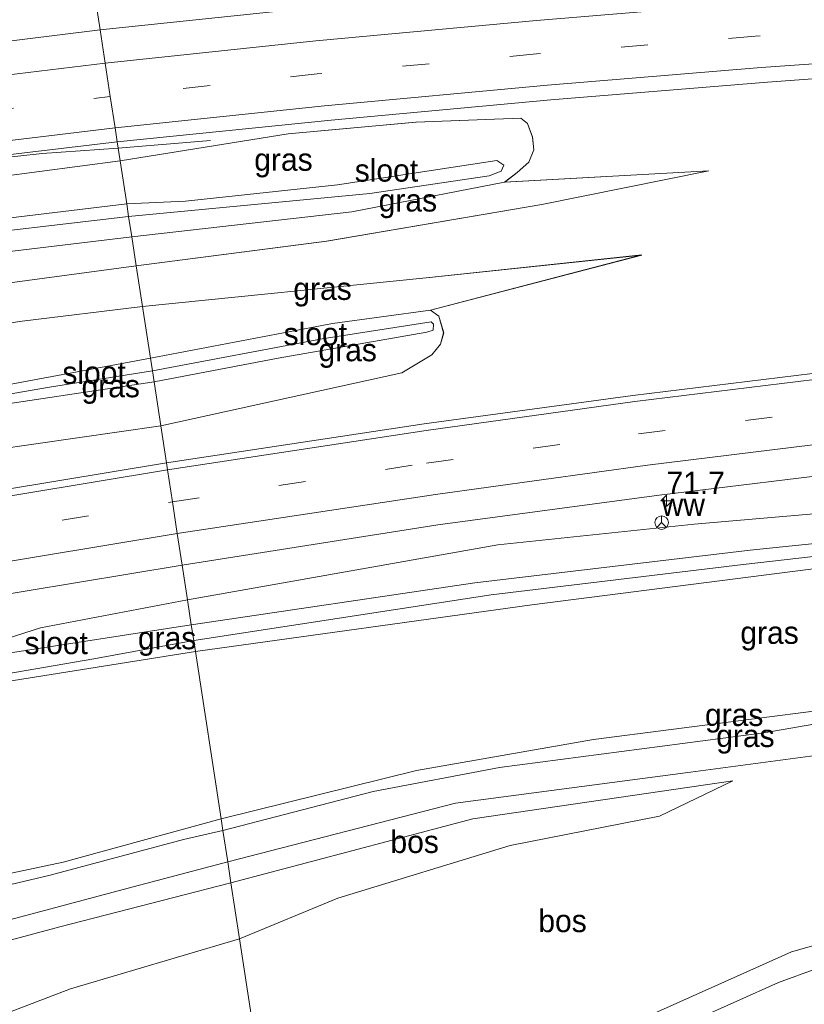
# Model space of a CAD drawing. Header units: millimetres. Extents: x 180000 to 190000, y 466229 to 468626.
# Tile 98 of 202: x 183772 to 183860, y 468423 to 468533. Entities that reach past the tile are written whole.
import ezdxf
from ezdxf.enums import TextEntityAlignment as Align

# ---------------------------------------------------------------- set-up
doc = ezdxf.new("R2010")
doc.units = ezdxf.units.MM
doc.linetypes.add('39strp', pattern=[12, 3, -9])
for name, color, linetype, lineweight in [('af-bs-rasterhekwerk', 8, 'hekwerk', 18), ('as-bs-kilometr', 13, 'Continuous', 18), ('bp-b5-bos', 93, 'Continuous', 18), ('bp-b5-grasland', 93, 'Continuous', 18), ('bw-bs-rona', 8, 'Continuous', 18), ('gr-bs-geleiderail', 213, 'geleiderail', 18), ('gw-bs-insteekwatergang', 93, 'Continuous', 18), ('gw-bs-kruinlijn', 93, 'Continuous', 18), ('gw-bs-teenlijn', 93, 'Continuous', 18), ('mk-bs-39streep 0.15', 8, '39strp', 18), ('mk-bs-streep 0.15', 8, 'Continuous', 18), ('og-b5-water', 153, 'Continuous', 18), ('og-bs-hulpgeometrie', 53, 'Continuous', 18), ('vh-b5-verh_soort', 8, 'Continuous', 18)]:
    doc.layers.add(name, color=color, linetype=linetype, lineweight=lineweight)
doc.styles.add('rtw_iso', font='iso-rtw.shx')
doc.linetypes.add('geleiderail', pattern='A,2,-1,[175,RTW.shx,S=0.5,R=0,X=0,Y=0],-1', length=4)
doc.linetypes.add('hekwerk', pattern='A,7,-1.5,[1,RTW.shx,S=0.75,R=0,X=0,Y=0],-1.5', length=10)

# ---------------------------------------------------------------- blocks, each defined once
blk = doc.blocks.new('wegwijzer')
for q in [(-0.53, -0.53), (0, 0.75), (0.53, -0.53)]:
    blk.add_line((0, 0), q)
blk.add_circle((0, 0), 0.75)
blk = doc.blocks.new('dtbattr')
at = {"style": 'rtw_iso'}
blk.add_attdef('TAG', (0.59, 0.87), '', height=2.5, dxfattribs=at)
blk = doc.blocks.new('dtbattr-r')
at = {"style": 'rtw_iso'}
blk.add_attdef('TAG', text='', height=2.5, dxfattribs=at).set_placement((0, 0), align=Align.MIDDLE_CENTER)
blk = doc.blocks.new('d33az_ACAD_1_FMEBLOCK85')
at = {"layer": 'bp-b5-grasland'}
blk.add_polyline3d([(-65.32, -13.34, 38.99), (-88.97, -16.23, 38.95), (-112.22, -19.37, 38.96), (-140.92, -23.73, 38.83), (-141.55, -19.59, 38.63), (-114.7, -13.71, 38.51), (-111.35, -11.71, 38.48), (-110.4, -10.52, 38.46), (-110.04, -9.23, 38.42), (-110.58, -7.41, 38.4), (-111.53, -6.73, 38.5), (-87.98, -0.58, 38.27), (-111.99, -3.11, 38.93), (-143.58, -6.33, 39.77), (-144.28, -1.79, 39.6), (-123.07, 0.95, 39.2), (-99.12, 5.05, 38.86), (-80.51, 8.81, 38.43), (-103.25, 7.54, 38.76), (-101.85, 8.61, 38.8), (-100.56, 9.75, 38.74), (-100.02, 11.14, 38.6), (-100.15, 12.56, 38.68), (-100.72, 14.06, 38.75), (-101.46, 14.67, 38.76), (-113.12, 14.23, 38.75), (-127.37, 12.91, 38.79), (-146.08, 9.91, 38.71), (-146.4, 12.03, 38.75), (-122.56, 14.43, 38.8), (-98.1, 16.7, 38.81), (-73.98, 18.68, 38.84), (-49.83, 20.44, 38.86)], dxfattribs=at)
blk = doc.blocks.new('d33az_ACAD_1_FMEBLOCK103')
at = {"layer": 'bp-b5-grasland'}
blk.add_polyline3d([(42.45, 6.34, 38.47), (1.8, 5.75, 38.29), (-9.73, 5.66, 38.3), (-36.21, 4.21, 38.32), (-51.64, 3.48, 38.34), (-72.97, 2.43, 38.42), (-100.65, -0.29, 38.21), (-115.51, -0.86, 38.21), (-150.79, -3.91, 38.36), (-172.66, -6.21, 38.27), (-207.22, -12.32, 38.15), (-207.81, -8.46, 38.52), (-179.33, -3.96, 38.55), (-154.7, -0.68, 38.56), (-131.56, 2.14, 38.55), (-107.55, 4.56, 38.61), (-84.38, 6.57, 38.68), (-60.48, 8.33, 38.66), (-36.31, 9.86, 38.68), (-12.61, 11, 38.68), (11.12, 11.81, 38.68)], dxfattribs=at)
blk = doc.blocks.new('d33az_ACAD_1_FMEBLOCK150')
at = {"layer": 'bp-b5-grasland'}
blk.add_polyline3d([(37.51, 2.78, 39.43), (13.18, 3.19, 39.39), (-11.64, 3.23, 39.35), (-35.99, 2.87, 39.33), (-60.76, 2.19, 39.31), (-84.45, 1.27, 39.28), (-109.8, -0.08, 39.32), (-134.43, -1.87, 39.29), (-158.91, -3.85, 39.25), (-182.68, -6.05, 39.23), (-206.49, -8.53, 39.12), (-207.41, -2.51, 38.75), (-190.51, -0.93, 38.75), (-164.43, 0.23, 38.98), (-130.07, 3.15, 38.97), (-98.59, 6.08, 38.97), (-77.27, 6.8, 39.08), (-44.07, 7.66, 39.21), (-23.07, 8.15, 39.13), (1.71, 8.61, 39.14), (28.71, 8.42, 39.13)], dxfattribs=at)
blk = doc.blocks.new('d33az_ACAD_1_FMEBLOCK168')
at = {"layer": 'vh-b5-verh_soort'}
for points in [[(-126.42, -25.09, 38.55), (-149.56, -27.91, 38.56), (-174.18, -31.19, 38.55), (-202.67, -35.69, 38.52), (-203.21, -32.18, 38.66), (-203.75, -28.65, 38.78), (-204.3, -25.07, 38.83), (-204.41, -24.3, 38.83), (-175.71, -19.95, 38.96), (-152.47, -16.8, 38.95), (-128.82, -13.91, 38.99)], [(-113.33, 19.87, 38.86), (-137.48, 18.11, 38.84), (-161.6, 16.13, 38.81), (-186.06, 13.85, 38.8), (-209.9, 11.46, 38.75), (-210.14, 13.02, 38.92), (-210.68, 16.5, 39.02), (-211.25, 20.22, 39.05), (-211.82, 23.92, 39.12), (-188.01, 26.4, 39.23), (-164.24, 28.61, 39.25), (-139.75, 30.59, 39.29), (-115.12, 32.38, 39.32)]]:
    blk.add_polyline3d(points, dxfattribs=at)
blk = doc.blocks.new('hecto')
for p, q in [((0, 0.625), (-0.625, 0)), ((0, -0.625), (0, 0.625)), ((-0.625, 0), (0.625, 0)), ((0.625, 0), (0, -0.625))]:
    blk.add_line(p, q)

msp = doc.modelspace()

# ---------------------------------------------------------------- linework, layer by layer
at = {"layer": 'af-bs-rasterhekwerk'}
for points in [[(183795.35, 468438.9, 42.16), (183784.25, 468435.96, 42.72), (183761.29, 468429.86, 43.23), (183741.06, 468424.62, 44.08), (183738.03, 468423.86, 44.08), (183734.41, 468423.57, 44.08), (183731.22, 468425.05, 44.06), (183729.45, 468427.15, 44.17), (183724.39, 468436.47, 44.74), (183718, 468448.29, 45.35), (183713.31, 468458.1, 45.48), (183710.18, 468465.37, 45.5), (183707.86, 468472.89, 45.69), (183703.67, 468488.18, 46), (183701.5, 468498.99, 45.9), (183700.46, 468507.95, 45.86), (183700.43, 468516.01, 45.85), (183700.62, 468523.94, 45.76), (183701.8, 468533.76, 45.5)], [(183903.39, 468456.42, 41.15), (183873.63, 468452.46, 41.17), (183846.9, 468448.9, 41.37), (183820.71, 468445.45, 41.69), (183795.35, 468438.9, 42.16)]]:
    msp.add_polyline3d(points, dxfattribs=at)
at = {"layer": 'bp-b5-bos'}
msp.add_polyline3d([(183869.62, 468432.15, 40.91), (183858.13, 468428.88, 40.85), (183829.7, 468416.14, 40.8), (183800.71, 468403.98, 40.71), (183796.66, 468430.34, 41.69), (183807.63, 468434.87, 41.3), (183826.81, 468440.74, 41.08), (183843.43, 468443.98, 41.08), (183851.62, 468447.94, 41.4), (183822.67, 468443.69, 41.59), (183795.71, 468436.58, 42.19), (183795.35, 468438.9, 42.16), (183820.71, 468445.45, 41.69), (183846.9, 468448.9, 41.37), (183873.63, 468452.46, 41.17)], dxfattribs=at)
for points in [[(183807.63, 468434.87, 41.3), (183796.66, 468430.34, 41.69), (183795.71, 468436.58, 42.19), (183822.67, 468443.69, 41.59), (183851.62, 468447.94, 41.4), (183843.43, 468443.98, 41.08), (183826.81, 468440.74, 41.08)], [(183739.68, 468421.75, 43.59), (183739.12, 468420.98, 43.57), (183734.41, 468423.57, 44.08), (183738.03, 468423.86, 44.08), (183741.06, 468424.62, 44.08), (183761.29, 468429.86, 43.23), (183784.25, 468435.96, 42.72), (183795.35, 468438.9, 42.16), (183795.71, 468436.58, 42.19), (183776.66, 468431.67, 42.48), (183755.9, 468426.11, 42.64)], [(183751.18, 468409.28, 41.38), (183746.96, 468401.45, 41.45), (183745.85, 468402.15, 41.5), (183744.27, 468408.59, 42.14), (183739.12, 468420.98, 43.57), (183739.68, 468421.75, 43.59), (183755.9, 468426.11, 42.64), (183776.66, 468431.67, 42.48), (183795.71, 468436.58, 42.19), (183796.66, 468430.34, 41.69), (183777.84, 468424.76, 41.66), (183763.91, 468419.44, 41.68)], [(183800.71, 468403.98, 40.71), (183792.83, 468400.29, 40.77), (183778.56, 468393.92, 40.7), (183776.68, 468393.65, 40.72), (183772.73, 468394.79, 40.9), (183762.48, 468399.14, 41.17), (183754.45, 468401.66, 41.04), (183746.96, 468401.45, 41.45), (183751.18, 468409.28, 41.38), (183763.91, 468419.44, 41.68), (183777.84, 468424.76, 41.66), (183796.66, 468430.34, 41.69)], [(183892.16, 468401.52, 40.13), (183803.02, 468388.9, 40.84), (183801.24, 468400.54, 40.64), (183818.3, 468408.26, 40.96), (183833.51, 468415.07, 40.95), (183856.7, 468425.48, 40.98), (183865.22, 468428.59, 41.03), (183872.18, 468429.38, 41), (183877.75, 468428.5, 40.9), (183880.9, 468426.9, 40.8), (183883.81, 468423.68, 40.59)]]:
    msp.add_polyline3d(points, close=True, dxfattribs=at)
at = {"layer": 'bp-b5-grasland'}
for points in [[(183780.21, 468537.58, 38.75), (183781.13, 468531.55, 39.12), (183755.36, 468528.36, 39.1), (183730.66, 468525.07, 39.08), (183717.15, 468523.05, 39.09), (183712.78, 468522.37, 39.09), (183713.18, 468528.57, 44.9), (183713.28, 468528.59, 38.9), (183715.5, 468529.06, 38.9), (183718.72, 468529.68, 38.9), (183722.36, 468530.73, 38.9), (183724.99, 468531.66, 38.87), (183726.2, 468532.67, 38.81), (183727.02, 468533.82, 38.77), (183727.47, 468534.81, 38.75), (183729.06, 468535.64, 38.78), (183736.61, 468536.78, 38.77), (183733.06, 468535.74, 38.73), (183731.95, 468534.86, 38.64), (183731.63, 468533.84, 38.65), (183732.42, 468532.71, 38.67), (183738.36, 468532.9, 38.74), (183756.88, 468534.98, 38.75)], [(183829.43, 468518.2, 38.6), (183828.88, 468516.81, 38.74), (183827.6, 468515.67, 38.8), (183826.19, 468514.59, 38.76), (183809.18, 468511.27, 38.74), (183784.67, 468508.49, 38.68), (183784.32, 468510.78, 38.21), (183811.19, 468513.33, 38.24), (183824.48, 468515.31, 38.37), (183825.82, 468515.8, 38.37), (183826.11, 468516.48, 38.37), (183825.32, 468517.02, 38.37), (183807.59, 468514.28, 38.34), (183790.66, 468512.48, 38.3), (183784.1, 468512.19, 38.23), (183783.37, 468516.97, 38.71), (183802.08, 468519.97, 38.79), (183816.32, 468521.29, 38.75), (183827.99, 468521.73, 38.76), (183828.73, 468521.12, 38.75), (183829.29, 468519.61, 38.68)], [(183731.64, 468504.64, 38.21), (183732, 468504.12, 38.21), (183740.17, 468504.78, 38.17), (183762.71, 468508.26, 38.18), (183784.32, 468510.78, 38.21), (183784.67, 468508.49, 38.68), (183760.83, 468505.63, 38.67), (183733.42, 468502.15, 38.69), (183728.25, 468503.05, 38.66), (183727.53, 468504.46, 38.62), (183727.25, 468506.56, 38.56), (183727.89, 468508.41, 38.58), (183728.92, 468509.21, 38.62), (183736.41, 468510.83, 38.72), (183751.9, 468512.8, 38.74), (183783.37, 468516.97, 38.71), (183784.1, 468512.19, 38.23), (183752.64, 468508.39, 38.19), (183732.11, 468505.62, 38.19), (183731.64, 468505.25, 38.19)], [(183806.37, 468508.01, 39.2), (183785.16, 468505.27, 39.6), (183784.67, 468508.49, 38.68), (183809.18, 468511.27, 38.74), (183826.19, 468514.59, 38.76), (183848.94, 468515.87, 38.43), (183830.32, 468512.1, 38.86)], [(183807.01, 468498.84, 38.57), (183786.74, 468494.98, 38.62), (183785.86, 468500.73, 39.77), (183817.45, 468503.95, 38.93), (183841.46, 468506.47, 38.27), (183817.92, 468500.33, 38.5)], [(183725.45, 468490.31, 40.73), (183723.83, 468488.97, 40.83), (183723.54, 468490.34, 40.84), (183723.29, 468493.01, 40.85), (183723.35, 468494.68, 40.77), (183724.28, 468494.96, 40.63), (183725.95, 468495.46, 40.39), (183752.26, 468499.72, 40.15), (183762.77, 468502.26, 39.9), (183785.16, 468505.27, 39.6), (183785.86, 468500.73, 39.77), (183772.47, 468499.1, 40.08), (183750.57, 468495.88, 40.08), (183727.47, 468491.28, 40.61)], [(183818.87, 468499.65, 38.4), (183819.4, 468497.83, 38.42), (183819.05, 468496.54, 38.46), (183818.1, 468495.35, 38.48), (183814.74, 468493.35, 38.51), (183787.9, 468487.47, 38.63), (183787.15, 468492.36, 38.22), (183800.98, 468494.99, 38.25), (183817.53, 468497.87, 38.19), (183818.22, 468498.11, 38.19), (183818.27, 468498.76, 38.16), (183818.02, 468499.03, 38.16), (183805.88, 468497.16, 38.2), (183786.96, 468493.59, 38.23), (183786.74, 468494.98, 38.62), (183807.01, 468498.84, 38.57), (183817.92, 468500.33, 38.5)], [(183765.15, 468489.41, 38.35), (183765.85, 468489.18, 38.35), (183787.15, 468492.36, 38.22), (183787.9, 468487.47, 38.63), (183769.29, 468484.8, 38.63), (183764.54, 468484.9, 38.61), (183763.18, 468486.4, 38.63), (183762.75, 468487.57, 38.59), (183762.7, 468488.93, 38.55), (183763.22, 468489.87, 38.58), (183764.33, 468490.79, 38.61), (183772.02, 468492.26, 38.61), (183786.74, 468494.98, 38.62), (183786.96, 468493.59, 38.23), (183775.51, 468491.77, 38.24), (183768.37, 468490.54, 38.33), (183765.48, 468489.83, 38.35)], [(183970.08, 468481.18, 38.32), (183961.47, 468478.54, 38.77), (183950.41, 468472.51, 40.62), (183950.07, 468479.5, 38.42), (183943.82, 468479.11, 38.33), (183944.16, 468471.23, 40.88), (183944.51, 468463.96, 43.66), (183944.58, 468459.33, 44.69), (183942.66, 468462.2, 43.9), (183940.35, 468463.72, 43.45), (183938.14, 468464.16, 43.22), (183913.96, 468462.58, 42.97), (183884.67, 468459.49, 42.87), (183862.05, 468455.88, 43.02), (183836.1, 468452.54, 43.02), (183816.38, 468449.08, 43.54), (183794.62, 468443.68, 44.13), (183791.75, 468462.34, 38.14), (183829.23, 468467.53, 38.22), (183863.2, 468471.85, 38.28), (183894.24, 468475.3, 38.23), (183928.34, 468478.32, 38.29), (183962.35, 468480.82, 38.33)], [(183749.6, 468457.55, 38.08), (183749.2, 468456.74, 38.08), (183749.4, 468456.05, 38.09), (183750.09, 468455.57, 38.09), (183743.88, 468454.62, 38.22), (183742.47, 468454.84, 38.23), (183741.22, 468456.31, 38.2), (183740.54, 468456.84, 38.19), (183740.08, 468456.89, 38.2), (183736.62, 468456.73, 38.2), (183732.24, 468456.23, 38.2), (183729.77, 468455.78, 38.2), (183727.65, 468455.38, 38.2), (183727.57, 468455.54, 44.61), (183725.26, 468460.43, 38.55), (183728.11, 468461, 38.55), (183742.64, 468463.81, 38.53), (183766.94, 468468.09, 38.52), (183790.28, 468471.94, 38.52), (183790.87, 468468.08, 38.15), (183774.5, 468464.96, 38.13), (183766.21, 468462.32, 38.07), (183755.08, 468459.92, 38.09), (183751.35, 468458.57, 38.08)], [(183753.11, 468457.81, 37.83), (183753.42, 468457.28, 37.83), (183759.93, 468457.99, 37.83), (183780.44, 468461.52, 37.91), (183791.57, 468463.56, 37.89), (183791.75, 468462.34, 38.14), (183766.32, 468458.27, 38.1), (183750.09, 468455.57, 38.09), (183749.4, 468456.05, 38.09), (183749.2, 468456.74, 38.08), (183749.6, 468457.55, 38.08), (183751.35, 468458.57, 38.08), (183755.08, 468459.92, 38.09), (183766.21, 468462.32, 38.07), (183774.5, 468464.96, 38.13), (183790.87, 468468.08, 38.15), (183791.3, 468465.29, 37.88), (183770.68, 468462.1, 37.84), (183754.7, 468459.07, 37.83), (183753.13, 468458.22, 37.83)], [(183940.35, 468463.72, 43.45), (183942.66, 468462.2, 43.9), (183944.58, 468459.33, 44.69), (183942.73, 468459.37, 44.38), (183941.4, 468461.04, 43.64), (183939.63, 468462.29, 43.31), (183936.65, 468462.98, 43.13), (183931.58, 468462.84, 43), (183910.17, 468460.83, 42.83), (183887.12, 468458.47, 43.03), (183874.99, 468456.71, 42.9), (183855.07, 468453.27, 42.92), (183825.61, 468449.41, 43.08), (183811.55, 468446.72, 43.62), (183794.81, 468442.4, 43.77), (183794.62, 468443.68, 44.13), (183816.38, 468449.08, 43.54), (183836.1, 468452.54, 43.02), (183862.05, 468455.88, 43.02), (183884.67, 468459.49, 42.87), (183913.96, 468462.58, 42.97), (183938.14, 468464.16, 43.22)]]:
    msp.add_polyline3d(points, close=True, dxfattribs=at)
for points in [[(183758.3, 468516.15, 38.78), (183783.04, 468519.09, 38.75), (183783.37, 468516.97, 38.71), (183751.9, 468512.8, 38.74)], [(183760.83, 468505.63, 38.67), (183784.67, 468508.49, 38.68), (183785.16, 468505.27, 39.6), (183762.77, 468502.26, 39.9)], [(183750.57, 468495.88, 40.08), (183772.47, 468499.1, 40.08), (183785.86, 468500.73, 39.77), (183786.74, 468494.98, 38.62), (183772.02, 468492.26, 38.61)], [(183769.29, 468484.8, 38.63), (183787.9, 468487.47, 38.63), (183788.53, 468483.33, 38.83), (183764.3, 468479.31, 38.84)], [(184029.58, 468485.86, 38.13), (183995.35, 468485.07, 37.97), (183960.88, 468483.7, 37.97), (183920.14, 468480.14, 37.86), (183885.61, 468476.93, 37.96), (183853.53, 468473.61, 37.83), (183822.86, 468469.99, 37.88), (183791.3, 468465.29, 37.88), (183790.87, 468468.08, 38.15), (183825.44, 468474.19, 38.27), (183847.3, 468476.49, 38.36), (183882.58, 468479.55, 38.21), (183897.44, 468480.11, 38.21), (183925.13, 468482.83, 38.42), (183946.46, 468483.88, 38.34), (183961.88, 468484.61, 38.32), (183988.37, 468486.06, 38.3), (183999.89, 468486.15, 38.29), (184040.54, 468486.74, 38.47)], [(184027.26, 468482.55, 38.34), (183994.7, 468482.31, 38.3), (183970.08, 468481.18, 38.32), (183962.35, 468480.82, 38.33), (183928.34, 468478.32, 38.29), (183894.24, 468475.3, 38.23), (183863.2, 468471.85, 38.28), (183829.23, 468467.53, 38.22), (183791.75, 468462.34, 38.14), (183791.57, 468463.56, 37.89), (183824.71, 468468.63, 37.86), (183852.75, 468472, 37.83), (183882.12, 468475.34, 37.81), (183913.66, 468478.18, 37.88), (183962.12, 468482.28, 38.02), (183995.12, 468483.89, 38.01), (184028.63, 468484.54, 38.09)], [(183766.32, 468458.27, 38.1), (183791.75, 468462.34, 38.14), (183794.62, 468443.68, 44.13), (183777.03, 468438.86, 44.97), (183756.97, 468434.64, 45.67)], [(183873.63, 468452.46, 41.17), (183846.9, 468448.9, 41.37), (183820.71, 468445.45, 41.69), (183795.35, 468438.9, 42.16), (183794.81, 468442.4, 43.77), (183811.55, 468446.72, 43.62), (183825.61, 468449.41, 43.08), (183855.07, 468453.27, 42.92), (183874.99, 468456.71, 42.9)], [(183756.97, 468434.64, 45.67), (183777.03, 468438.86, 44.97), (183794.62, 468443.68, 44.13), (183794.81, 468442.4, 43.77), (183790.41, 468441.39, 44.34), (183775.57, 468437.43, 45), (183761.77, 468434.14, 45.49)], [(183761.77, 468434.14, 45.49), (183775.57, 468437.43, 45), (183790.41, 468441.39, 44.34), (183794.81, 468442.4, 43.77), (183795.35, 468438.9, 42.16), (183784.25, 468435.96, 42.72), (183761.29, 468429.86, 43.23)]]:
    msp.add_polyline3d(points, dxfattribs=at)
at = {"layer": 'gr-bs-geleiderail'}
for points in [[(183793.45, 468519.23, 38.72), (183783.15, 468518.38, 39.12)], [(183712.17, 468509.32, 39.57), (183716.45, 468510.02, 39.57), (183723.14, 468511.03, 39.5), (183745.4, 468514.12, 39.47), (183769.22, 468517.18, 39.52), (183774.68, 468517.79, 39.4), (183783.15, 468518.38, 39.12)]]:
    msp.add_polyline3d(points, dxfattribs=at)
at = {"layer": 'gw-bs-insteekwatergang'}
for points in [[(183784.67, 468508.49, 38.68), (183809.18, 468511.27, 38.74), (183826.19, 468514.59, 38.76), (183827.6, 468515.67, 38.8), (183828.88, 468516.81, 38.74), (183829.43, 468518.2, 38.6), (183829.29, 468519.61, 38.68), (183828.73, 468521.12, 38.75), (183827.99, 468521.73, 38.76), (183816.32, 468521.29, 38.75), (183802.08, 468519.97, 38.79), (183783.37, 468516.97, 38.71)], [(183784.67, 468508.49, 38.68), (183760.83, 468505.63, 38.67), (183733.42, 468502.15, 38.69), (183728.25, 468503.05, 38.66), (183727.53, 468504.46, 38.62), (183727.25, 468506.56, 38.56), (183727.89, 468508.41, 38.58), (183728.92, 468509.21, 38.62), (183736.41, 468510.83, 38.72), (183751.9, 468512.8, 38.74), (183783.37, 468516.97, 38.71)], [(183786.74, 468494.98, 38.62), (183807.01, 468498.84, 38.57), (183817.92, 468500.33, 38.5), (183818.87, 468499.65, 38.4), (183819.4, 468497.83, 38.42), (183819.05, 468496.54, 38.46), (183818.1, 468495.35, 38.48), (183814.74, 468493.35, 38.51), (183787.9, 468487.47, 38.63)], [(183786.74, 468494.98, 38.62), (183772.02, 468492.26, 38.61), (183764.33, 468490.79, 38.61), (183763.22, 468489.87, 38.58), (183762.7, 468488.93, 38.55), (183762.75, 468487.57, 38.59), (183763.18, 468486.4, 38.63), (183764.54, 468484.9, 38.61), (183769.29, 468484.8, 38.63), (183787.9, 468487.47, 38.63)], [(184205.91, 468480.34, 39.02), (184176.22, 468482.7, 38.93), (184144.62, 468484.61, 38.88), (184119.05, 468485.9, 38.62), (184078.8, 468486.77, 38.51), (184040.54, 468486.74, 38.47), (183999.89, 468486.15, 38.29), (183988.37, 468486.06, 38.3), (183961.88, 468484.61, 38.32), (183946.46, 468483.88, 38.34), (183925.13, 468482.83, 38.42), (183897.44, 468480.11, 38.21), (183882.58, 468479.55, 38.21), (183847.3, 468476.49, 38.36), (183825.44, 468474.19, 38.27), (183790.87, 468468.08, 38.15)], [(184206.8, 468476.16, 39.02), (184188.84, 468477.5, 38.96), (184156.13, 468479.6, 38.82), (184118.34, 468481.58, 38.6), (184079.81, 468482.25, 38.53), (184058.9, 468482.53, 38.41), (184027.26, 468482.55, 38.34), (183994.7, 468482.31, 38.3), (183970.08, 468481.18, 38.32), (183962.35, 468480.82, 38.33), (183928.34, 468478.32, 38.29), (183894.24, 468475.3, 38.23), (183863.2, 468471.85, 38.28), (183829.23, 468467.53, 38.22), (183791.75, 468462.34, 38.14)], [(183791.75, 468462.34, 38.14), (183766.32, 468458.27, 38.1), (183750.09, 468455.57, 38.09), (183749.4, 468456.05, 38.09), (183749.2, 468456.74, 38.08), (183749.6, 468457.55, 38.08), (183751.35, 468458.57, 38.08), (183755.08, 468459.92, 38.09), (183766.21, 468462.32, 38.07), (183774.5, 468464.96, 38.13), (183790.87, 468468.08, 38.15)]]:
    msp.add_polyline3d(points, dxfattribs=at)
at = {"layer": 'gw-bs-kruinlijn'}
for points in [[(183794.81, 468442.4, 43.77), (183790.41, 468441.39, 44.34), (183775.57, 468437.43, 45), (183761.77, 468434.14, 45.49), (183745.2, 468430.5, 46.21), (183739.77, 468429.7, 46.53), (183735.92, 468429.86, 46.77), (183734.47, 468430.28, 46.79), (183732.38, 468431.68, 46.83), (183723.01, 468448.27, 47.15), (183716.05, 468461.24, 47.06), (183710.9, 468472.39, 47.39), (183707.57, 468482.78, 47.23), (183704.94, 468493.51, 47.3), (183704.28, 468501.61, 47.45), (183703.94, 468513.06, 47.48), (183704.32, 468524.32, 47.41), (183705.7, 468534.3, 47.34), (183707.5, 468542.35, 46.94), (183709.79, 468547.5, 46.62), (183712.54, 468552.43, 46.12), (183715.76, 468556.34, 46.04), (183718.65, 468558.04, 45.88), (183722.45, 468558.91, 45.57)], [(183794.62, 468443.68, 44.13), (183777.03, 468438.86, 44.97), (183756.97, 468434.64, 45.67), (183743.43, 468431.34, 46.33), (183738.9, 468430.99, 46.52), (183736.13, 468431.53, 46.8), (183734.37, 468432.42, 46.89), (183732.7, 468433.86, 46.85), (183726.56, 468444.56, 47.21), (183720.95, 468455.65, 47.23), (183714.87, 468467.39, 47.22), (183711.11, 468477.59, 47.34), (183706.85, 468494.14, 47.32), (183705, 468509.86, 47.55), (183705.66, 468523.55, 47.32), (183707.79, 468538.11, 47.23)], [(183848.94, 468515.87, 38.43), (183830.32, 468512.1, 38.86), (183806.37, 468508.01, 39.2), (183785.16, 468505.27, 39.6)], [(183841.46, 468506.47, 38.27), (183817.45, 468503.95, 38.93), (183785.86, 468500.73, 39.77)], [(183723.35, 468494.68, 40.77), (183724.28, 468494.96, 40.63), (183725.95, 468495.46, 40.39), (183752.26, 468499.72, 40.15), (183762.77, 468502.26, 39.9), (183785.16, 468505.27, 39.6)], [(183785.86, 468500.73, 39.77), (183772.47, 468499.1, 40.08), (183750.57, 468495.88, 40.08), (183727.47, 468491.28, 40.61), (183725.45, 468490.31, 40.73), (183723.83, 468488.97, 40.83)], [(183794.62, 468443.68, 44.13), (183816.38, 468449.08, 43.54), (183836.1, 468452.54, 43.02), (183862.05, 468455.88, 43.02), (183884.67, 468459.49, 42.87), (183913.96, 468462.58, 42.97), (183938.14, 468464.16, 43.22), (183940.35, 468463.72, 43.45), (183942.66, 468462.2, 43.9)], [(183975.76, 468407.43, 42.14), (183964.43, 468417.45, 43.25), (183958.89, 468422.56, 43.71), (183954.49, 468427.88, 44.05), (183950.8, 468433.23, 44.28), (183948.5, 468437.43, 44.44), (183946.1, 468443.45, 44.49), (183944.63, 468448.77, 44.45), (183942.97, 468457.15, 44.38), (183942.73, 468459.37, 44.38), (183941.4, 468461.04, 43.64), (183939.63, 468462.29, 43.31), (183936.65, 468462.98, 43.13), (183931.58, 468462.84, 43), (183910.17, 468460.83, 42.83), (183887.12, 468458.47, 43.03), (183874.99, 468456.71, 42.9), (183855.07, 468453.27, 42.92), (183825.61, 468449.41, 43.08), (183811.55, 468446.72, 43.62), (183794.81, 468442.4, 43.77)], [(183851.62, 468447.94, 41.4), (183822.67, 468443.69, 41.59), (183795.71, 468436.58, 42.19)], [(183746.96, 468401.45, 41.45), (183745.85, 468402.15, 41.5), (183744.27, 468408.59, 42.14), (183739.12, 468420.98, 43.57), (183739.68, 468421.75, 43.59), (183755.9, 468426.11, 42.64), (183776.66, 468431.67, 42.48), (183795.71, 468436.58, 42.19)]]:
    msp.add_polyline3d(points, dxfattribs=at)
at = {"layer": 'gw-bs-teenlijn'}
for points in [[(183848.94, 468515.87, 38.43), (183826.19, 468514.59, 38.76)], [(183841.46, 468506.47, 38.27), (183817.92, 468500.33, 38.5)], [(183851.62, 468447.94, 41.4), (183843.43, 468443.98, 41.08), (183826.81, 468440.74, 41.08), (183807.63, 468434.87, 41.3), (183796.66, 468430.34, 41.69)], [(183796.66, 468430.34, 41.69), (183777.84, 468424.76, 41.66), (183763.91, 468419.44, 41.68), (183751.18, 468409.28, 41.38), (183746.96, 468401.45, 41.45)]]:
    msp.add_polyline3d(points, dxfattribs=at)
at = {"layer": 'mk-bs-39streep 0.15'}
for points in [[(184196.65, 468523.75, 39.84), (184190.91, 468524.43, 39.84), (184166.52, 468527.09, 39.7), (184142.16, 468529.38, 39.57), (184117.79, 468531.3, 39.49), (184093.76, 468532.9, 39.43), (184071.29, 468533.98, 39.34), (184050.4, 468534.78, 39.32), (184025.86, 468535.41, 39.27), (184001.32, 468535.81, 39.22), (183976.72, 468535.93, 39.18), (183952.23, 468535.63, 39.16), (183927.66, 468534.99, 39.13), (183903.17, 468533.95, 39.12), (183878.61, 468532.62, 39.08), (183854.11, 468530.85, 39.03), (183829.75, 468528.87, 39.05), (183805.31, 468526.64, 39.03), (183782.27, 468524.13, 39.02)], [(183712.29, 468514.82, 39), (183717.01, 468515.52, 39), (183732.29, 468517.76, 39), (183756.6, 468521.04, 39.01), (183782.27, 468524.13, 39.02)], [(183722.06, 468467.17, 38.83), (183724.67, 468467.64, 38.83), (183741.3, 468470.86, 38.83), (183765.06, 468475.02, 38.82), (183789.2, 468478.98, 38.78), (183817.48, 468483.31, 38.82), (183841.11, 468486.58, 38.94), (183864.78, 468489.49, 38.94), (183888.41, 468491.98, 38.93), (183912.16, 468494.04, 38.95), (183935.82, 468495.83, 38.97), (183959.81, 468497.42, 39.01), (183983.42, 468498.66, 38.99), (183990.24, 468498.91, 38.93)]]:
    msp.add_polyline3d(points, dxfattribs=at)
at = {"layer": 'mk-bs-streep 0.15'}
for points in [[(184195.83, 468527.59, 39.91), (184190.87, 468528.15, 39.87), (184167.32, 468530.66, 39.74), (184142.06, 468533.09, 39.66), (184117.97, 468534.98, 39.57), (184093.94, 468536.57, 39.53), (184072.02, 468537.71, 39.49), (184050.13, 468538.51, 39.37), (184025.65, 468539.17, 39.33), (184001.34, 468539.49, 39.29), (183976.79, 468539.61, 39.21), (183952.16, 468539.29, 39.16), (183927.23, 468538.67, 39.14), (183903.36, 468537.68, 39.1), (183878.63, 468536.34, 39.08), (183853.96, 468534.59, 39.11), (183829.75, 468532.6, 39.13), (183805.16, 468530.33, 39.11), (183781.7, 468527.85, 39.05)], [(184197.46, 468519.96, 39.66), (184190.91, 468520.8, 39.64), (184166.77, 468523.43, 39.5), (184142.69, 468525.68, 39.48), (184117.8, 468527.66, 39.33), (184094.61, 468529.25, 39.26), (184072.37, 468530.42, 39.25), (184050.99, 468531.21, 39.2), (184025.98, 468531.86, 39.12), (184001.73, 468532.23, 39.09), (183977.4, 468532.34, 39.04), (183952.47, 468532.04, 39.04), (183928.01, 468531.42, 39), (183903.98, 468530.43, 38.96), (183879.17, 468529.07, 38.92), (183854.78, 468527.36, 38.94), (183830.97, 468525.41, 38.93), (183806.12, 468523.1, 38.92), (183782.8, 468520.65, 38.92)], [(183712.53, 468518.55, 38.97), (183717.15, 468519.26, 38.97), (183731.71, 468521.43, 39.03), (183755.92, 468524.71, 39.05), (183781.7, 468527.85, 39.05)], [(183712.05, 468511.11, 38.94), (183717.05, 468511.85, 38.94), (183733.46, 468514.3, 38.93), (183757.54, 468517.59, 38.93), (183782.8, 468520.65, 38.92)], [(183720.43, 468470.6, 38.8), (183723.41, 468471.18, 38.8), (183740.7, 468474.43, 38.81), (183764.2, 468478.52, 38.81), (183788.65, 468482.56, 38.83), (183817.47, 468486.95, 38.96), (183840.68, 468490.15, 38.99), (183864.33, 468493.07, 39.04), (183888.19, 468495.6, 38.99), (183911.93, 468497.57, 38.98), (183935.16, 468499.38, 39.01), (183959.86, 468500.97, 38.99), (183983.16, 468502.23, 39.01), (183990.05, 468502.5, 39.03)], [(183723.62, 468463.88, 38.69), (183726.07, 468464.35, 38.69), (183742.05, 468467.34, 38.68), (183766.18, 468471.58, 38.68), (183789.74, 468475.45, 38.66), (183818.49, 468479.82, 38.68), (183842.12, 468483.06, 38.69), (183865.36, 468485.94, 38.75), (183889.19, 468488.41, 38.78), (183912.58, 468490.43, 38.77), (183936.46, 468492.21, 38.79), (183960.43, 468493.83, 38.79), (183983.88, 468495.08, 38.86), (183990.43, 468495.23, 38.83)]]:
    msp.add_polyline3d(points, dxfattribs=at)
at = {"layer": 'og-b5-water'}
for points in [[(183811.19, 468513.33, 38.24), (183784.32, 468510.78, 38.21), (183784.1, 468512.19, 38.23), (183790.66, 468512.48, 38.3), (183807.59, 468514.28, 38.34), (183825.32, 468517.02, 38.37), (183826.11, 468516.48, 38.37), (183825.82, 468515.8, 38.37), (183824.48, 468515.31, 38.37)], [(183740.17, 468504.78, 38.17), (183732, 468504.12, 38.21), (183731.64, 468504.64, 38.21), (183731.64, 468505.25, 38.19), (183732.11, 468505.62, 38.19), (183752.64, 468508.39, 38.19), (183784.1, 468512.19, 38.23), (183784.32, 468510.78, 38.21), (183762.71, 468508.26, 38.18)], [(183800.98, 468494.99, 38.25), (183787.15, 468492.36, 38.22), (183786.96, 468493.59, 38.23), (183805.88, 468497.16, 38.2), (183818.02, 468499.03, 38.16), (183818.27, 468498.76, 38.16), (183818.22, 468498.11, 38.19), (183817.53, 468497.87, 38.19)], [(183787.15, 468492.36, 38.22), (183765.85, 468489.18, 38.35), (183765.15, 468489.41, 38.35), (183765.48, 468489.83, 38.35), (183768.37, 468490.54, 38.33), (183775.51, 468491.77, 38.24), (183786.96, 468493.59, 38.23)], [(184078.39, 468485.46, 38.2), (184120.81, 468484.44, 38.41), (184163.44, 468482.04, 38.5), (184206.16, 468479.14, 38.77), (184206.53, 468477.4, 38.69), (184162.46, 468480.61, 38.49), (184120.42, 468483.1, 38.28), (184078.57, 468483.96, 38.17), (184028.63, 468484.54, 38.09), (183995.12, 468483.89, 38.01), (183962.12, 468482.28, 38.02), (183913.66, 468478.18, 37.88), (183882.12, 468475.34, 37.81), (183852.75, 468472, 37.83), (183824.71, 468468.63, 37.86), (183791.57, 468463.56, 37.89), (183791.3, 468465.29, 37.88), (183822.86, 468469.99, 37.88), (183853.53, 468473.61, 37.83), (183885.61, 468476.93, 37.96), (183920.14, 468480.14, 37.86), (183960.88, 468483.7, 37.97), (183995.35, 468485.07, 37.97), (184029.58, 468485.86, 38.13)], [(183759.93, 468457.99, 37.83), (183753.42, 468457.28, 37.83), (183753.11, 468457.81, 37.83), (183753.13, 468458.22, 37.83), (183754.7, 468459.07, 37.83), (183770.68, 468462.1, 37.84), (183791.3, 468465.29, 37.88), (183791.57, 468463.56, 37.89), (183780.44, 468461.52, 37.91)]]:
    msp.add_polyline3d(points, close=True, dxfattribs=at)
at = {"layer": 'og-bs-hulpgeometrie'}
msp.add_polyline3d([(183800.71, 468403.98, 40.71), (183796.66, 468430.34, 41.69), (183795.71, 468436.58, 42.19), (183795.35, 468438.9, 42.16), (183794.81, 468442.4, 43.77), (183794.62, 468443.68, 44.13), (183791.75, 468462.34, 38.14), (183791.57, 468463.56, 37.89), (183791.3, 468465.29, 37.88), (183790.87, 468468.08, 38.15), (183790.28, 468471.94, 38.52), (183789.74, 468475.45, 38.66), (183789.2, 468478.98, 38.78), (183788.65, 468482.56, 38.83), (183788.53, 468483.33, 38.83), (183787.9, 468487.47, 38.63), (183787.15, 468492.36, 38.22), (183786.96, 468493.59, 38.23), (183786.74, 468494.98, 38.62), (183785.86, 468500.73, 39.77), (183785.16, 468505.27, 39.6), (183784.67, 468508.49, 38.68), (183784.32, 468510.78, 38.21), (183784.1, 468512.19, 38.23), (183783.37, 468516.97, 38.71), (183783.04, 468519.09, 38.75), (183782.8, 468520.65, 38.92), (183782.27, 468524.13, 39.02), (183781.7, 468527.85, 39.05), (183781.13, 468531.55, 39.12), (183780.21, 468537.58, 38.75)], dxfattribs=at)
at = {"layer": 'vh-b5-verh_soort'}
for points in [[(183717.09, 468510.4, 38.79), (183711.95, 468509.57, 38.79), (183712.05, 468511.11, 38.94), (183712.29, 468514.82, 39), (183712.53, 468518.55, 38.97), (183712.78, 468522.37, 39.09), (183717.15, 468523.05, 39.09), (183730.66, 468525.07, 39.08), (183755.36, 468528.36, 39.1), (183781.13, 468531.55, 39.12), (183781.7, 468527.85, 39.05), (183782.27, 468524.13, 39.02), (183782.8, 468520.65, 38.92), (183783.04, 468519.09, 38.75), (183758.3, 468516.15, 38.78), (183733.47, 468512.94, 38.78)], [(183728.11, 468461, 38.55), (183725.26, 468460.43, 38.55), (183723.62, 468463.88, 38.69), (183722.06, 468467.17, 38.83), (183720.43, 468470.6, 38.8), (183720.16, 468471.19, 38.66), (183723.05, 468471.73, 38.66), (183740.56, 468475.1, 38.73), (183764.3, 468479.31, 38.84), (183788.53, 468483.33, 38.83), (183788.65, 468482.56, 38.83), (183789.2, 468478.98, 38.78), (183789.74, 468475.45, 38.66), (183790.28, 468471.94, 38.52), (183766.94, 468468.09, 38.52), (183742.64, 468463.81, 38.53)], [(183877.97, 468431.08, 40.78), (183884.31, 468427.52, 40.7), (183889.23, 468419.84, 40.62), (183895.6, 468401.77, 40.15), (183892.16, 468401.52, 40.13), (183883.81, 468423.68, 40.59), (183880.9, 468426.9, 40.8), (183877.75, 468428.5, 40.9), (183872.18, 468429.38, 41), (183865.22, 468428.59, 41.03), (183856.7, 468425.48, 40.98), (183833.51, 468415.07, 40.95), (183818.3, 468408.26, 40.96), (183801.24, 468400.54, 40.64), (183800.71, 468403.98, 40.71), (183829.7, 468416.14, 40.8), (183858.13, 468428.88, 40.85), (183869.62, 468432.15, 40.91), (183874.28, 468432.09, 40.85)]]:
    msp.add_polyline3d(points, close=True, dxfattribs=at)

# ---------------------------------------------------------------- block references
at = {"layer": 'as-bs-kilometr'}
ref = msp.add_blockref('dtbattr', (183844.22, 468479.1, 38.57), dxfattribs=at)
ref.add_attrib('TAG', '71.7', dxfattribs={"layer": '0', "height": 2.5, "style": 'rtw_iso'}).set_placement((183844.22, 468479.1, 38.57), align=Align.BOTTOM_LEFT)
msp.add_blockref('hecto', (183844.22, 468479.1, 38.57), dxfattribs=at)
at = {"layer": 'bp-b5-bos'}
ref = msp.add_blockref('dtbattr-r', (183813.48, 468439.14, 41.48), dxfattribs=at)
ref.add_attrib('TAG', 'bos', dxfattribs={"layer": '0', "height": 2.5, "style": 'rtw_iso'}).set_placement((183813.48, 468439.14, 41.48), align=Align.BOTTOM_LEFT)
ref = msp.add_blockref('dtbattr-r', (183829.95, 468430.33, 41.23), dxfattribs=at)
ref.add_attrib('TAG', 'bos', dxfattribs={"layer": '0', "height": 2.5, "style": 'rtw_iso'}).set_placement((183829.95, 468430.33, 41.23), align=Align.BOTTOM_LEFT)
at = {"layer": 'bp-b5-grasland'}
for name, p in [('d33az_ACAD_1_FMEBLOCK150', (183987.62, 468540.09)), ('d33az_ACAD_1_FMEBLOCK85', (183929.45, 468507.06)), ('d33az_ACAD_1_FMEBLOCK103', (183998.09, 468480.4))]:
    msp.add_blockref(name, p, dxfattribs=at)
ref = msp.add_blockref('dtbattr-r', (183798.31, 468515.11, 38.55), dxfattribs=at)
ref.add_attrib('TAG', 'gras', dxfattribs={"layer": '0', "height": 2.5, "style": 'rtw_iso'}).set_placement((183798.31, 468515.11, 38.55), align=Align.BOTTOM_LEFT)
ref = msp.add_blockref('dtbattr-r', (183812.17, 468510.57, 38.9), dxfattribs=at)
ref.add_attrib('TAG', 'gras', dxfattribs={"layer": '0', "height": 2.5, "style": 'rtw_iso'}).set_placement((183812.17, 468510.57, 38.9), align=Align.BOTTOM_LEFT)
ref = msp.add_blockref('dtbattr-r', (183802.66, 468500.73, 38.78), dxfattribs=at)
ref.add_attrib('TAG', 'gras', dxfattribs={"layer": '0', "height": 2.5, "style": 'rtw_iso'}).set_placement((183802.66, 468500.73, 38.78), align=Align.BOTTOM_LEFT)
ref = msp.add_blockref('dtbattr-r', (183805.46, 468493.9, 38.37), dxfattribs=at)
ref.add_attrib('TAG', 'gras', dxfattribs={"layer": '0', "height": 2.5, "style": 'rtw_iso'}).set_placement((183805.46, 468493.9, 38.37), align=Align.BOTTOM_LEFT)
ref = msp.add_blockref('dtbattr-r', (183779.07, 468489.89, 38.48), dxfattribs=at)
ref.add_attrib('TAG', 'gras', dxfattribs={"layer": '0', "height": 2.5, "style": 'rtw_iso'}).set_placement((183779.07, 468489.89, 38.48), align=Align.BOTTOM_LEFT)
ref = msp.add_blockref('dtbattr-r', (183852.45, 468462.43, 41.01), dxfattribs=at)
ref.add_attrib('TAG', 'gras', dxfattribs={"layer": '0', "height": 2.5, "style": 'rtw_iso'}).set_placement((183852.45, 468462.43, 41.01), align=Align.BOTTOM_LEFT)
ref = msp.add_blockref('dtbattr-r', (183785.35, 468461.83, 37.99), dxfattribs=at)
ref.add_attrib('TAG', 'gras', dxfattribs={"layer": '0', "height": 2.5, "style": 'rtw_iso'}).set_placement((183785.35, 468461.83, 37.99), align=Align.BOTTOM_LEFT)
ref = msp.add_blockref('dtbattr-r', (183848.51, 468453.28, 43.38), dxfattribs=at)
ref.add_attrib('TAG', 'gras', dxfattribs={"layer": '0', "height": 2.5, "style": 'rtw_iso'}).set_placement((183848.51, 468453.28, 43.38), align=Align.BOTTOM_LEFT)
ref = msp.add_blockref('dtbattr-r', (183849.76, 468450.94, 42.26), dxfattribs=at)
ref.add_attrib('TAG', 'gras', dxfattribs={"layer": '0', "height": 2.5, "style": 'rtw_iso'}).set_placement((183849.76, 468450.94, 42.26), align=Align.BOTTOM_LEFT)
at = {"layer": 'bw-bs-rona'}
ref = msp.add_blockref('dtbattr', (183843.68, 468476.68, 38.35), dxfattribs=at)
ref.add_attrib('TAG', 'ww', dxfattribs={"layer": '0', "height": 2.5, "style": 'rtw_iso'}).set_placement((183843.68, 468476.68, 38.35), align=Align.BOTTOM_LEFT)
msp.add_blockref('wegwijzer', (183843.68, 468476.68, 38.35), dxfattribs=at)
at = {"layer": 'og-b5-water'}
ref = msp.add_blockref('dtbattr-r', (183809.5, 468513.9, 38.31), dxfattribs=at)
ref.add_attrib('TAG', 'sloot', dxfattribs={"layer": '0', "height": 2.5, "style": 'rtw_iso'}).set_placement((183809.5, 468513.9, 38.31), align=Align.BOTTOM_LEFT)
ref = msp.add_blockref('dtbattr-r', (183801.58, 468495.69, 38.2), dxfattribs=at)
ref.add_attrib('TAG', 'sloot', dxfattribs={"layer": '0', "height": 2.5, "style": 'rtw_iso'}).set_placement((183801.58, 468495.69, 38.2), align=Align.BOTTOM_LEFT)
ref = msp.add_blockref('dtbattr-r', (183776.94, 468491.38, 38.29), dxfattribs=at)
ref.add_attrib('TAG', 'sloot', dxfattribs={"layer": '0', "height": 2.5, "style": 'rtw_iso'}).set_placement((183776.94, 468491.38, 38.29), align=Align.BOTTOM_LEFT)
ref = msp.add_blockref('dtbattr-r', (183772.72, 468461.28, 37.85), dxfattribs=at)
ref.add_attrib('TAG', 'sloot', dxfattribs={"layer": '0', "height": 2.5, "style": 'rtw_iso'}).set_placement((183772.72, 468461.28, 37.85), align=Align.BOTTOM_LEFT)
at = {"layer": 'vh-b5-verh_soort'}
msp.add_blockref('d33az_ACAD_1_FMEBLOCK168', (183992.95, 468507.63), dxfattribs=at)

doc.saveas('drawing.dxf')
